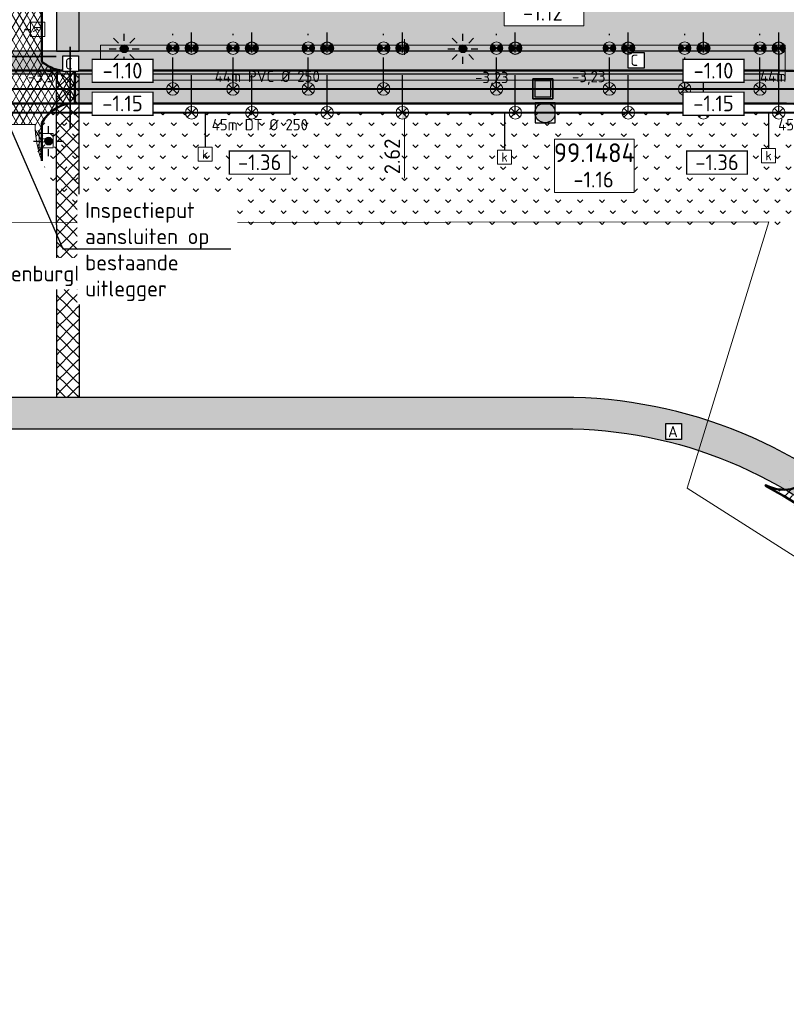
# Model space of a CAD drawing. Header units: metres. Extents: x 240159 to 241664, y 578380 to 583939.
# Tile 15 of 71: x 240334 to 240395, y 583723 to 583801. Entities that reach past the tile are written whole.
import ezdxf
from ezdxf import colors
from ezdxf.entities.mleader import LeaderData, LeaderLine
from ezdxf.enums import TextEntityAlignment as Align
from ezdxf.math import Vec2, Vec3

# ---------------------------------------------------------------- set-up
doc = ezdxf.new("R2010")
doc.units = ezdxf.units.M
doc.set_wipeout_variables(frame=1)
doc.linetypes.add('RI-HWA_HUISAANSLUITING', pattern=[4.8, 3, -1.8])
doc.linetypes.add('RI-VWA_HUISAANSLUITING', pattern=[6.1, 2.5, -1.8, 0, -1.8])
for name, color, linetype, lineweight in [('N-AL-HOOGTELABEL-S', 7, 'Continuous', 13), ('N-GV-GR-BOLLEN-A', 92, 'Continuous', 9), ('N-WE-GW-GROND_ONTGRAVEN-A', 7, 'Continuous', 18), ('N-WE-IE-MEUBILAIR_WEGMEUBILAIR_LICHTMAST_MET_PASTEGEL-S', 7, 'Continuous', 25), ('N-WE-KL-MANTELBUIS-G', 7, 'KL-MANTELBUIS-N', 35), ('N-WE-KL-TRACE_WENSTRACE-A', 7, 'Continuous', 25), ('N-WE-RI-BOB-T', 7, 'Continuous', 13), ('N-WE-RI-MATERIAAL_DIAMETER_LENGTE-T', 7, 'Continuous', 13), ('N-WE-RI-STROOMRICHTING-S', 7, 'Continuous', 13), ('N-WE-VH-KANTVERHARDING-GD', 4, 'Continuous', 50), ('N-WE-VH-VERHARDING_ASFALT_DEKLAAG-A', 252, 'Continuous', 18), ('N-WE-VH-VERKANTING-S', 7, 'Continuous', 25), ('V-WE-VH-VERHARDING_ASFALT_TRAPSGEWIJSFREZEN-G', 90, 'VH-TRAPSGEWIJSFREZEN_A', 18), ('X-XX-AL-REFERENTIE-M', 7, 'Continuous', 18), ('X-XX-AL-VERWIJZING-T25', 7, 'Continuous', 25), ('X-XX-WE-KG-WERKGRENS-G', 10, 'XX-WERKGRENS_CIRCEL', 20)]:
    doc.layers.add(name, color=color, linetype=linetype, lineweight=lineweight)
for name, color, linetype, lineweight, true_color in [('N-WE-GW-GROND_ZAND_CUNETZAND-V', 7, 'Continuous', 18, 0xcead63), ('N-WE-RI-HWA_HUISAANSLUITING_PVC_125-G', 150, 'RI-HWA_HUISAANSLUITING', 25, 0x007fff), ('N-WE-RI-HWA_HULPSTUK-ONTSTOPPINGSSTUK-S', 150, 'Continuous', 25, 0x007fff), ('N-WE-RI-HWA_HULPSTUK_INLAAT-S', 150, 'Continuous', 13, 0x007fff), ('N-WE-RI-HWA_KOLK-S', 150, 'Continuous', 25, 0x007fff), ('N-WE-RI-HWA_LEIDINGINFO-S', 150, 'Continuous', 13, 0x007fff), ('N-WE-RI-HWA_PUTNUMMER-S', 150, 'Continuous', 13, 0x007fff), ('N-WE-RI-HWA_RIOOLPUT-S', 150, 'Continuous', 13, 0x007fff), ('N-WE-RI-HWA_TRANSPORTLEIDING_BETON_500-G', 150, 'Continuous', 20, 0x007fff), ('N-WE-RI-VWA_HUISAANSLUITING_PVC_125-G', 20, 'RI-VWA_HUISAANSLUITING', 25, 0xff3f00), ('N-WE-RI-VWA_HULPSTUK_INLAAT-S', 20, 'Continuous', 13, 0xff3f00), ('N-WE-RI-VWA_HULPSTUK_ONTSTOPPINGSSTUK-S', 20, 'Continuous', 13, 0xff3f00), ('N-WE-RI-VWA_LEIDINGINFO-S', 20, 'Continuous', 13, 0xff3f00), ('N-WE-RI-VWA_PUTNUMMER-S', 20, 'Continuous', 13, 0xff3f00), ('N-WE-RI-VWA_RIOOLPUT-S', 20, 'Continuous', 13, 0xff3f00), ('N-WE-RI-VWA_TRANSPORTLEIDING_BETON_500-G', 20, 'Continuous', 20, 0xff3f00), ('N-WE-VH-VERHARDING_ASFALT_WEGCONSTRUCTIE_FIETSPAD-A', 1, 'Continuous', 18, 0xff0000), ('X-XX-AL-VERWIJZING-NUTS_A-T18', 7, 'Continuous', 25, 0xfe0101), ('X-XX-AL-VERWIJZING-NUTS_C-T18', 7, 'Continuous', 25, 0x01fe01)]:
    doc.layers.add(name, color=color, linetype=linetype, lineweight=lineweight, true_color=true_color)
doc.styles.add('NLCS-ISO', font='NLCS-ISO.ttf')
doc.styles.add('NLCS-ISO-ANNOTATIEF-T25', font='NLCS-ISO.ttf', dxfattribs={"height": 2.5})
doc.styles.add('NLCS-ISO-M1000-T25', font='NLCS-ISO.ttf', dxfattribs={"height": 2.5})
doc.linetypes.add('KL-MANTELBUIS-N', pattern='A,0,-2,[80,NLCS.SHX,S=1,R=0,X=0,Y=0],-2', length=4)
doc.linetypes.add('VH-TRAPSGEWIJSFREZEN_A', pattern='A,5,-1.5,[182,NLCS.SHX,S=10,R=0,X=0,Y=0],-1.5', length=8)
doc.linetypes.add('XX-WERKGRENS_CIRCEL', pattern='A,10,-2.5,[69,NLCS.SHX,S=1,R=0,X=0,Y=0],-2.5', length=15)
doc.dimstyles.new('NLCS-ANNOTATIEF-T25-PIJL_L2_H1', dxfattribs={"dimtxt": 2.5, "dimasz": 2.5, "dimexe": 2, "dimexo": 2, "dimgap": 0.7, "dimtad": 1, "dimzin": 0, "dimdsep": 46, "dimtxsty": 'NLCS-ISO-ANNOTATIEF-T25', "dimcen": 0, "dimdle": 2, "dimclrd": 256, "dimclre": 256, "dimclrt": 256, "dimadec": 1, "dimazin": 0, "dimtfac": 1, "dimtdec": 3, "dimtofl": 0, "dimtmove": 0, "dimatfit": 3, "dimfxl": 2, "dimfxlon": 1, "dimtfillclr": 256, "dimtolj": 1, "dimtzin": 0, "dimlwd": -1, "dimlwe": -1, "dimarcsym": 0})
pattern_1 = [(45, (0, 0), (-0.5303300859, 0.5303300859), [0.5]), (135, (0, 0), (-0.5303300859, -0.5303300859), [0.5])]
pattern_2 = [(45, (0, 0), (-0.8749916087, 0.8749916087), [0.3, -0.937425]), (135, (0, 0), (-0.8749916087, -0.8749916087), [0.3, -0.937425])]

# ---------------------------------------------------------------- blocks, each defined once
blk = doc.blocks.new('*U50')
at = {"lineweight": -3}
h = blk.add_hatch(color=256, dxfattribs=at)
h.dxf.hatch_style = 1
h.paths.add_polyline_path([(-2, 2), (-2, -2), (2, -2), (2, 2)])
h.paths.add_polyline_path([(1.6, 1.6), (1.6, -1.6), (-1.6, -1.6), (-1.6, 1.6)], flags=16)
at = {"lineweight": -3, "flags": 128}
for points in [[(-2, 2), (2, 2), (2, -2), (-2, -2)], [(2, -2), (2, 2), (-2, 2), (-2, -2)], [(1.6, -1.6), (1.6, 1.6), (-1.6, 1.6), (-1.6, -1.6)]]:
    blk.add_lwpolyline(points, close=True, dxfattribs=at)
blk = doc.blocks.new('*U72')
at = {"color": 0}
blk.add_line((-1.26, 0), (1.26, 0), dxfattribs=at)
at = {"layer": 'N-WE-RI-STROOMRICHTING-S', "color": 0}
blk.add_solid([(-1.26, 0), (1.26, -0.63), (1.26, 0.63)], dxfattribs=at)
at = {"layer": 'N-WE-RI-BOB-T', "color": 0, "style": 'NLCS-ISO'}
for tag, p in [('BOB_LINKS', (-35.86, 1.7)), ('BOB_RECHTS', (35.61, 1.56))]:
    blk.add_attdef(tag, text='', height=1.8, rotation=359.8871, dxfattribs=at).set_placement(p, align=Align.MIDDLE_CENTER)
at = {"layer": 'N-WE-RI-MATERIAAL_DIAMETER_LENGTE-T', "color": 0, "style": 'NLCS-ISO'}
blk.add_attdef('RIOOLINFO_001', (-11.79, 1.04), '', height=1.8, rotation=359.8871, dxfattribs=at)
blk = doc.blocks.new('*U73')
at = {"color": 0}
blk.add_line((-1.26, 0), (1.26, 0), dxfattribs=at)
at = {"layer": 'N-WE-RI-STROOMRICHTING-S', "color": 0}
blk.add_solid([(-1.26, 0), (1.26, -0.63), (1.26, 0.63)], dxfattribs=at)
at = {"layer": 'N-WE-RI-BOB-T', "color": 0, "style": 'NLCS-ISO'}
for tag, p in [('BOB_LINKS', (-35.86, 1.7)), ('BOB_RECHTS', (35.61, 1.56))]:
    blk.add_attdef(tag, text='', height=1.8, rotation=359.8871, dxfattribs=at).set_placement(p, align=Align.MIDDLE_CENTER)
at = {"layer": 'N-WE-RI-MATERIAAL_DIAMETER_LENGTE-T', "color": 0, "style": 'NLCS-ISO'}
blk.add_attdef('RIOOLINFO_001', (-11.79, 1.04), '', height=1.8, rotation=359.8871, dxfattribs=at)
blk = doc.blocks.new('N-SIE-WEG_LICHTMAST_SPOT-SO')
h = blk.add_hatch(color=256)
edge = h.paths.add_edge_path()
edge.add_arc((0, 0), 0.77, 0, 360)
for p, q in [((-2.12, 2.12), (-1.15, 1.15)), ((0, 1.62), (0, 3)), ((1.15, 1.15), (2.12, 2.12)), ((-3, 0), (-1.62, 0)), ((-2.12, -2.12), (-1.15, -1.15)), ((0, -3), (0, -1.62)), ((1.15, -1.15), (2.12, -2.12)), ((1.62, 0), (3, 0))]:
    blk.add_line(p, q)
blk.add_circle((0, 0), 0.77)
at = {"style": 'NLCS-ISO'}
blk.add_attdef('TYPE', text='', height=1.8, dxfattribs=at).set_placement((0, 3), align=Align.BOTTOM_CENTER)
blk = doc.blocks.new('N_lichtmast')
blk.add_blockref('N-SIE-WEG_LICHTMAST_SPOT-SO', (0, 0))
blk = doc.blocks.new('SRI-KOLK-SO')
at = {"color": 0, "linetype": 'ByBlock', "lineweight": 18}
blk.add_lwpolyline([(-1.125, -1.125), (1.125, -1.125), (1.125, 1.125), (-1.125, 1.125)], close=True, dxfattribs=at)
at = {"color": 0, "linetype": 'ByBlock', "lineweight": 18, "style": 'NLCS-ISO'}
blk.add_text('k', height=1.5, dxfattribs=at).set_placement((0, 0), align=Align.MIDDLE_CENTER)
blk = doc.blocks.new('N-SRI-PUT_HWA-SO')
h = blk.add_hatch(color=256)
h.dxf.hatch_style = 1
h.paths.add_polyline_path([(-2, 0, 1), (2, 0, 1)])
at = {"lineweight": -3, "flags": 128}
blk.add_lwpolyline([(-2, -2), (2, -2), (2, 2), (-2, 2)], close=True, dxfattribs=at)
at = {"lineweight": -3}
blk.add_circle((0, 0), 2, dxfattribs=at)
blk = doc.blocks.new('*U175')
at = {"layer": 'N-WE-RI-BOB-T', "color": 0, "style": 'NLCS-ISO'}
for tag, p in [('BOB_LINKS', (-42.61, -1.63)), ('BOB_RECHTS', (81.8, -1.63))]:
    blk.add_attdef(tag, text='', height=1.8, rotation=360, dxfattribs=at).set_placement(p, align=Align.MIDDLE_CENTER)
at = {"layer": 'N-WE-RI-MATERIAAL_DIAMETER_LENGTE-T', "color": 0, "style": 'NLCS-ISO'}
blk.add_attdef('RIOOLINFO_001', (-11.79, -2.81), '', height=1.8, rotation=360, dxfattribs=at)
blk = doc.blocks.new('*U174')
at = {"layer": 'N-WE-RI-BOB-T', "color": 0, "style": 'NLCS-ISO'}
for tag, p in [('BOB_LINKS', (-42.62, -1.63)), ('BOB_RECHTS', (81.81, -1.62))]:
    blk.add_attdef(tag, text='', height=1.8, rotation=0.0022, dxfattribs=at).set_placement(p, align=Align.MIDDLE_CENTER)
at = {"layer": 'N-WE-RI-MATERIAAL_DIAMETER_LENGTE-T', "color": 0, "style": 'NLCS-ISO'}
blk.add_attdef('RIOOLINFO_001', (-11.79, -2.81), '', height=1.8, rotation=0.0022, dxfattribs=at)
blk = doc.blocks.new('*U204')
blk.add_solid([(-1.46, 0.6), (-1.46, 0), (1.16, 0)])
blk = doc.blocks.new('SAL-HOOGTELABEL_AANLEG-SO')
blk.add_wipeout([(-4.84, 1.8), (4.85, 1.8), (4.85, -1.89), (-4.84, -1.89)])
at = {"const_width": 0.2}
blk.add_lwpolyline([(-4.84, 1.8), (4.85, 1.8), (4.85, -1.89), (-4.84, -1.89)], close=True, dxfattribs=at)
at = {"style": 'NLCS-ISO'}
blk.add_attdef('HOOGTE', text='', height=2, dxfattribs=at).set_placement((0, 0), align=Align.MIDDLE_CENTER)
blk = doc.blocks.new('SRI-PUTNUMMER-SO')
blk.add_wipeout([(-18.26, 4.25), (-5.56, 4.25), (-5.56, -4.29), (-18.26, -4.29)])
blk.add_lwpolyline([(-18.26, 4.25), (-5.56, 4.25), (-5.56, -4.29), (-18.26, -4.29)], close=True)
at = {"ltscale": 0.1, "style": 'NLCS-ISO'}
blk.add_attdef('PUTNR', text='', height=3.5, dxfattribs=at).set_placement((-11.88, 2.06), align=Align.MIDDLE_CENTER)
blk.add_attdef('PUTHGT_001', (-15.76, -3.47), '', height=2.5, dxfattribs=at)
blk = doc.blocks.new('*D247')
at = {"layer": 'Defpoints', "color": 0, "transparency": 16777216}
for p in [(240366.031, 583797.042), (240364.567, 583794.422), (240366.031, 583794.422)]:
    blk.add_point(p, dxfattribs=at)
at = {"layer": 'X-XX-AL-REFERENTIE-M', "transparency": 16777216}
for p, q in [((240364.567, 583798.292), (240364.567, 583799.542)), ((240365.031, 583797.042), (240363.567, 583797.042)), ((240365.031, 583794.422), (240363.567, 583794.422)), ((240364.567, 583793.172), (240364.567, 583788.472))]:
    blk.add_line(p, q, dxfattribs=at)
for points in [[(240364.358, 583798.292), (240364.775, 583798.292), (240364.567, 583797.042)], [(240364.358, 583793.172), (240364.775, 583793.172), (240364.567, 583794.422)]]:
    blk.add_solid(points, dxfattribs=at)
at = {"layer": 'X-XX-AL-REFERENTIE-M', "transparency": 16777216, "insert": (240363.592, 583790.197), "char_height": 1.25, "attachment_point": 5, "rotation": 90, "style": 'NLCS-ISO-ANNOTATIEF-T25', "bg_fill": 3, "box_fill_scale": 1.1, "bg_fill_color": 256, "bg_fill_true_color": 13158600, "bg_fill_transparency": 0}
blk.add_mtext('\\A1;2.62', dxfattribs=at)
blk = doc.blocks.new('SRI-HULP_INLAAT')
at = {"flags": 128}
for points in [[(-0.71, 0.71), (0.71, -0.71)], [(0.71, 0.71), (-0.71, -0.71)]]:
    blk.add_lwpolyline(points, dxfattribs=at)
blk.add_circle((0, 0), 1)
blk = doc.blocks.new('SRI-HULP_ONTSTOP')
h = blk.add_hatch(color=256)
h.dxf.hatch_style = 1
h.paths.add_polyline_path([(-0.71, 0.71, 0.198912), (-1, 0, 0.198912), (-0.71, -0.71), (0, 0)])
h = blk.add_hatch(color=256)
h.dxf.hatch_style = 1
h.paths.add_polyline_path([(1, 0, 0.198912), (0.71, 0.71), (0, 0), (0.71, -0.71, 0.198912)])
for p, q in [((-0.71, 0.71), (0.71, -0.71)), ((-0.71, -0.71), (0.71, 0.71))]:
    blk.add_line(p, q)
blk.add_circle((0, 0), 1)

msp = doc.modelspace()

# ---------------------------------------------------------------- hatches: boundary and pattern name
at = {"layer": 'N-GV-GR-BOLLEN-A'}
h = msp.add_hatch(dxfattribs=at)
h.set_pattern_fill('AGR-BOLLEN', color=256, scale=0.5, pattern_type=2)
h.set_pattern_definition(pattern_2)
h.paths.add_polyline_path([(240405.025, 583863.736), (240338.634, 583863.734), (240338.634, 583835.098), (240341.134, 583834.182), (240397.121, 583834.182), (240398.26, 583828.182), (240341.134, 583828.182), (240338.634, 583827.266), (240338.634, 583798.582), (240394.427, 583798.582), (240394.427, 583797.042, -0.141812), (240411.819, 583792.008, 0.310971), (240415.151, 583792.14, 0.190283), (240416.284, 583793.978, 0.091243), (240416.221, 583804.815)])
h = msp.add_hatch(dxfattribs=at)
h.set_pattern_fill('AGR-BOLLEN', color=256, scale=0.5, pattern_type=2)
h.set_pattern_definition(pattern_2)
h.paths.add_polyline_path([(240394.427, 583794.422), (240338.293, 583794.422), (240337.949, 583794.422, 0.247256), (240335.674, 583792.862), (240335.674, 583789.843, 0.278193), (240342.342, 583784.732), (240395.33, 583784.732, -0.043961), (240399.7, 583784.347, -0.00769), (240400.455, 583784.201, 0.285469), (240408.191, 583787.592), (240409.916, 583790.104, 0.136775)])
at = {"layer": 'N-WE-GW-GROND_ZAND_CUNETZAND-V', "transparency": 33554534}
h = msp.add_hatch(color=256, dxfattribs=at)
h.dxf.hatch_style = 1
h.paths.add_polyline_path([(240340.344, 583796.282), (240394.927, 583796.282), (240394.927, 583799.082), (240340.344, 583799.082)])
at = {"layer": 'N-WE-KL-TRACE_WENSTRACE-A', "transparency": 33554559}
h = msp.add_hatch(dxfattribs=at)
h.set_pattern_fill('AKL-TRACE', color=256, scale=0.5, pattern_type=2)
h.set_pattern_definition(pattern_1)
h.paths.add_polyline_path([(240338.634, 583863.739), (240336.834, 583863.739), (240336.834, 583798.582), (240338.634, 583798.582)])
h = msp.add_hatch(dxfattribs=at)
h.set_pattern_fill('AKL-TRACE', color=256, scale=0.5, pattern_type=2)
h.set_pattern_definition(pattern_1)
edge = h.paths.add_edge_path()
edge.add_line((240268.302, 583796.782), (240394.427, 583796.782))
edge.add_line((240394.427, 583796.782), (240394.427, 583798.582))
edge.add_line((240394.427, 583798.582), (240268.302, 583798.582))
edge.add_arc((240268.302, 583694.482), 104.1, 90, 98.1412)
edge.add_line((240253.56, 583797.533), (240249.876, 583797.345))
edge.add_arc((240268.302, 583694.482), 104.5, 100.15561, 120.52308)
edge.add_line((240215.228, 583784.501), (240177.979, 583762.54))
edge.add_line((240177.979, 583762.54), (240184.074, 583752.203))
edge.add_line((240184.074, 583752.203), (240189.788, 583742.512))
edge.add_line((240189.788, 583742.512), (240191.511, 583743.527))
edge.add_line((240191.511, 583743.527), (240185.797, 583753.219))
edge.add_line((240185.797, 583753.219), (240180.629, 583762.012))
edge.add_line((240180.629, 583762.012), (240216.142, 583782.95))
edge.add_arc((240268.302, 583694.482), 102.7, 100.21868, 120.52308, ccw=False)
edge.add_line((240250.082, 583795.553), (240253.734, 583795.74))
edge.add_arc((240268.302, 583694.482), 102.3, 90, 98.18693, ccw=False)
h = msp.add_hatch(dxfattribs=at)
h.set_pattern_fill('AKL-TRACE', color=256, scale=0.5, pattern_type=2)
h.set_pattern_definition(pattern_1)
h.paths.add_polyline_path([(240336.834, 583770.982), (240338.634, 583770.982), (240338.634, 583784.732), (240338.634, 583796.782), (240336.834, 583796.782), (240336.834, 583784.732)])
h = msp.add_hatch(dxfattribs=at)
h.set_pattern_fill('AKL-TRACE', color=256, scale=0.5, pattern_type=2)
h.set_pattern_definition(pattern_1)
edge = h.paths.add_edge_path()
edge.add_line((240449.706, 583640.595), (240424.153, 583635.74))
edge.add_line((240424.153, 583635.74), (240414.942, 583684.215))
edge.add_arc((240432.134, 583687.482), 17.5, 180, 190.75921, ccw=False)
edge.add_line((240414.634, 583687.482), (240414.634, 583733.482))
edge.add_arc((240377.134, 583733.482), 37.5, 0, 90)
edge.add_line((240377.134, 583770.982), (240324.134, 583770.982))
edge.add_line((240324.134, 583770.982), (240256.494, 583770.982))
edge.add_arc((240256.494, 583703.482), 67.5, 90, 120.52308)
edge.add_line((240222.211, 583761.628), (240189.788, 583742.512))
edge.add_line((240189.788, 583742.512), (240172.469, 583737.09))
edge.add_line((240172.469, 583737.09), (240172.957, 583734.623))
edge.add_line((240172.957, 583734.623), (240191.058, 583740.358))
edge.add_line((240191.058, 583740.358), (240223.481, 583759.475))
edge.add_arc((240256.494, 583703.482), 65, 90, 120.52308, ccw=False)
edge.add_line((240256.494, 583768.482), (240324.134, 583768.482))
edge.add_line((240324.134, 583768.482), (240377.134, 583768.482))
edge.add_arc((240377.134, 583733.482), 35, 0, 90, ccw=False)
edge.add_line((240412.134, 583733.482), (240412.134, 583687.482))
edge.add_arc((240432.134, 583687.482), 20, 180, 190.75921)
edge.add_line((240412.486, 583683.748), (240422.164, 583632.817))
edge.add_line((240422.164, 583632.817), (240450.173, 583638.139))
edge.add_line((240450.173, 583638.139), (240449.706, 583640.595))
at = {"layer": 'N-WE-VH-VERHARDING_ASFALT_DEKLAAG-A'}
h = msp.add_hatch(dxfattribs=at)
h.set_pattern_fill('AVH-ASFALT', color=256, scale=0.5, pattern_type=2)
h.set_pattern_definition([(60, (0, 0), (-0.4330127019, 0.25), []), (120, (0, 0), (-0.4330127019, -0.25), [])])
edge = h.paths.add_edge_path()
edge.add_line((240486.352, 583892.772), (240405.709, 583892.772))
edge.add_arc((240405.709, 583895.812), 3.04, 190.75921, 270, ccw=False)
edge.add_line((240402.722, 583895.245), (240402.117, 583898.427))
edge.add_line((240402.117, 583898.427), (240398.561, 583897.751))
edge.add_line((240398.561, 583897.751), (240398.835, 583896.307))
edge.add_arc((240395.922, 583895.74), 2.968, -89.42628, 11.01135, ccw=False)
edge.add_line((240395.952, 583892.772), (240244.994, 583892.772))
edge.add_line((240244.994, 583892.772), (240244.994, 583887.692))
edge.add_line((240244.994, 583887.692), (240317.554, 583887.692))
edge.add_arc((240317.554, 583875.652), 12.04, 0, 90, ccw=False)
edge.add_line((240329.594, 583875.652), (240329.594, 583865.482))
edge.add_line((240329.594, 583865.482), (240329.594, 583799.982))
edge.add_arc((240326.634, 583799.982), 2.96, -83.33574, 0, ccw=False)
edge.add_line((240326.977, 583797.042), (240325.975, 583797.042))
edge.add_line((240325.975, 583797.042), (240325.975, 583794.422))
edge.add_arc((240325.977, 583791.435), 2.987, -13.42161, 90.04124, ccw=False)
edge.add_line((240328.882, 583790.742), (240329.134, 583792.732))
edge.add_line((240329.134, 583792.732), (240335.134, 583792.732))
edge.add_arc((240343.134, 583792.732), 8, 180, 201.17207)
edge.add_line((240335.674, 583789.843), (240335.674, 583792.862))
edge.add_arc((240338.245, 583791.525), 2.898, 89.05152, 152.52183, ccw=False)
edge.add_line((240338.293, 583794.422), (240338.293, 583797.042))
edge.add_line((240338.293, 583797.042), (240337.29, 583797.042))
edge.add_arc((240337.634, 583799.982), 2.96, 228.53502, 263.33574, ccw=False)
edge.add_line((240335.674, 583797.764), (240335.674, 583878.652))
edge.add_arc((240343.714, 583878.652), 8.04, 90, 180, ccw=False)
edge.add_line((240343.714, 583886.692), (240400.234, 583886.692))
edge.add_arc((240398.042, 583884.732), 2.94, 10.75921, 41.81031, ccw=False)
edge.add_line((240400.931, 583885.281), (240401.157, 583884.089))
edge.add_line((240401.157, 583884.089), (240404.712, 583884.765))
edge.add_arc((240407.712, 583884.732), 3, 139.20661, 179.37056, ccw=False)
edge.add_line((240405.441, 583886.692), (240455.935, 583886.692))
edge.add_arc((240455.935, 583874.652), 12.04, 14.71687, 90, ccw=False)
edge.add_line((240467.58, 583877.711), (240471.853, 583861.44))
edge.add_line((240471.853, 583861.44), (240477.734, 583862.984))
edge.add_line((240477.734, 583862.984), (240472.904, 583881.372))
edge.add_arc((240477.779, 583882.652), 5.04, 90, 194.71687, ccw=False)
edge.add_line((240477.779, 583887.692), (240486.352, 583887.692))
edge.add_line((240486.352, 583887.692), (240486.352, 583892.772))
at = {"layer": 'N-WE-VH-VERHARDING_ASFALT_WEGCONSTRUCTIE_FIETSPAD-A'}
h = msp.add_hatch(dxfattribs=at)
h.set_pattern_fill('AVH-ASFALT_LAAG2-D', color=256, scale=10, pattern_type=2)
h.set_pattern_definition([(45, (239382.4913, 582842.6403), (-0.7071068, 0.7071068), []), (45, (239383.0913, 582842.6403), (-0.7071068, 0.7071068), [0.5, -0.25])])
h.paths.add_polyline_path([(240418.909, 583789.442, 0.031807), (240419.891, 583793.593, -0.307206), (240422.177, 583795.975), (240424.492, 583796.468), (240423.842, 583799.52, -0.127571), (240422.366, 583799.555, -0.311256), (240420.241, 583802.128, 0.025304), (240419.777, 583805.491), (240404.713, 583884.765), (240401.157, 583884.089), (240416.221, 583804.815, -0.091243), (240416.284, 583793.978, -0.190283), (240415.151, 583792.14, -0.310971), (240411.819, 583792.008, 0.141812), (240394.427, 583797.042), (240338.293, 583797.042), (240338.293, 583794.422), (240394.427, 583794.422, -0.160305), (240412.206, 583788.572, -0.375881), (240413.036, 583784.788, -0.035199), (240410.752, 583781.252, -0.007481), (240410.203, 583780.544, -0.354489), (240409.509, 583780.322, -0.044197), (240412.907, 583777.51, -0.343574), (240412.985, 583778.226, 0.006658), (240413.534, 583778.93, 0.026129), (240415.506, 583781.828, -0.537721), (240418.74, 583781.955, -0.109272), (240423.841, 583770.071), (240426.415, 583770.56, 0.123156), (240419.787, 583784.903, -0.24837)])
h = msp.add_hatch(dxfattribs=at)
h.set_pattern_fill('AVH-ASFALT_LAAG2-D', color=256, scale=10, pattern_type=2)
h.set_pattern_definition([(45, (0, 0), (-0.7071067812, 0.7071067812), []), (45, (0.6, 0), (-0.7071067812, 0.7071067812), [0.5, -0.25])])
edge = h.paths.add_edge_path()
edge.add_arc((240400.538, 583758.829), 0.06, 317.23162, 407.28057)
edge.add_arc((240402.574, 583761.033), 2.94, 140.37961, 227.28173, ccw=False)
edge.add_line((240400.309, 583762.908), (240402.92, 583766.062))
edge.add_arc((240403.259, 583765.781), 0.44, 47.48139, 140.37961, ccw=False)
edge.add_line((240403.556, 583766.105), (240403.597, 583766.15))
edge.add_arc((240373.184, 583732.982), 45, 47.48139, 53.27782)
edge.add_line((240400.091, 583769.052), (240400.055, 583769.004))
edge.add_arc((240399.792, 583768.651), 0.44, -39.62039, 53.27782, ccw=False)
edge.add_line((240400.131, 583768.37), (240397.076, 583764.679))
edge.add_arc((240394.811, 583766.554), 2.94, 241.8754, 320.37961, ccw=False)
edge.add_arc((240393.397, 583763.909), 0.06, 61.8754, 151.92522)
edge.add_arc((240377.134, 583733.482), 34.5, 47.18236, 61.97505, ccw=False)

# ---------------------------------------------------------------- linework, layer by layer
at = {"layer": 'N-WE-GW-GROND_ONTGRAVEN-A', "transparency": 33554559}
msp.add_lwpolyline([(240340.344, 583796.282), (240394.927, 583796.282), (240394.927, 583799.082), (240340.344, 583799.082)], close=True, dxfattribs=at)
at = {"layer": 'N-WE-KL-MANTELBUIS-G', "linetype": 'KL-MANTELBUIS-N', "ltscale": 2}
msp.add_line((240327.547, 583798.165), (240336.807, 583798.165), dxfattribs=at)
at = {"layer": 'N-WE-KL-TRACE_WENSTRACE-A', "transparency": 33554559}
msp.add_lwpolyline([(240338.634, 583863.739), (240336.834, 583863.739), (240336.834, 583798.582), (240338.634, 583798.582)], close=True, dxfattribs=at)
for points in [[(240268.302, 583796.782), (240394.427, 583796.782), (240394.427, 583798.582), (240268.302, 583798.582, 0.035538), (240253.56, 583797.533), (240249.876, 583797.345, 0.089105), (240215.228, 583784.501), (240177.979, 583762.54), (240184.074, 583752.203), (240189.788, 583742.512), (240191.511, 583743.527), (240185.797, 583753.219), (240180.629, 583762.012), (240216.142, 583782.95, -0.088827), (240250.082, 583795.553), (240253.734, 583795.74, -0.035737)], [(240449.706, 583640.595), (240424.153, 583635.74), (240414.942, 583684.215, -0.04698), (240414.634, 583687.482), (240414.634, 583733.482, 0.414214), (240377.134, 583770.982), (240324.134, 583770.982), (240256.494, 583770.982, 0.133975), (240222.211, 583761.628), (240189.788, 583742.512), (240172.469, 583737.09), (240172.957, 583734.623), (240191.058, 583740.358), (240223.481, 583759.475, -0.133975), (240256.494, 583768.482), (240324.134, 583768.482), (240377.134, 583768.482, -0.414214), (240412.134, 583733.482), (240412.134, 583687.482, 0.04698), (240412.486, 583683.748), (240422.164, 583632.817), (240450.173, 583638.139)]]:
    msp.add_lwpolyline(points, format="xyb", close=True, dxfattribs=at)
at = {"layer": 'N-WE-KL-TRACE_WENSTRACE-A', "transparency": 33554559, "flags": 128}
msp.add_lwpolyline([(240394.427, 583798.582), (240394.427, 583796.782)], dxfattribs=at)
at = {"layer": 'N-WE-KL-TRACE_WENSTRACE-A', "transparency": 33554559}
for points in [[(240336.834, 583784.732), (240336.834, 583796.782)], [(240338.634, 583784.732), (240338.634, 583796.782)], [(240336.834, 583784.732), (240336.834, 583770.982)], [(240338.634, 583784.732), (240338.634, 583770.982)]]:
    msp.add_lwpolyline(points, dxfattribs=at)
at = {"layer": 'N-WE-RI-HWA_HUISAANSLUITING_PVC_125-G'}
for p, q in [((240352.411, 583793.682), (240352.411, 583800.082)), ((240358.411, 583793.682), (240358.411, 583800.082)), ((240373.411, 583793.682), (240373.411, 583800.082)), ((240388.411, 583793.682), (240388.411, 583800.082)), ((240394.411, 583793.682), (240394.411, 583800.082)), ((240348.689, 583793.682), (240348.689, 583790.939)), ((240372.556, 583793.682), (240372.556, 583790.704)), ((240393.596, 583793.682), (240393.596, 583790.821))]:
    msp.add_line(p, q, dxfattribs=at)
at = {"layer": 'N-WE-RI-HWA_HUISAANSLUITING_PVC_125-G', "flags": 128}
msp.add_lwpolyline([(240329.496, 583800.332), (240334.771, 583800.332)], dxfattribs=at)
at = {"layer": 'N-WE-RI-HWA_TRANSPORTLEIDING_BETON_500-G', "const_width": 0.15, "flags": 128}
msp.add_lwpolyline([(240248.034, 583790.989), (240266.539, 583793.682), (240330.634, 583793.682), (240417.018, 583793.684), (240432.025, 583733.768)], dxfattribs=at)
at = {"layer": 'N-WE-RI-VWA_HUISAANSLUITING_PVC_125-G'}
for p, q in [((240346.111, 583795.582), (240346.111, 583800.082)), ((240350.911, 583795.582), (240350.911, 583800.082)), ((240356.911, 583795.582), (240356.911, 583800.082)), ((240371.911, 583795.582), (240371.911, 583800.082)), ((240380.911, 583795.582), (240380.911, 583800.082)), ((240386.911, 583795.582), (240386.911, 583800.082)), ((240392.911, 583795.582), (240392.911, 583800.082))]:
    msp.add_line(p, q, dxfattribs=at)
at = {"layer": 'N-WE-RI-VWA_TRANSPORTLEIDING_BETON_500-G', "const_width": 0.15, "flags": 128}
msp.add_lwpolyline([(240246.534, 583793.582), (240275.289, 583795.582), (240332.134, 583795.582), (240419.054, 583795.582)], dxfattribs=at)
at = {"layer": 'N-WE-VH-KANTVERHARDING-GD'}
msp.add_lwpolyline([(240337.949, 583794.422), (240338.293, 583794.422), (240338.293, 583797.042), (240337.29, 583797.042, -0.153025), (240335.674, 583797.764), (240335.674, 583878.652, -0.414214), (240343.714, 583886.692), (240400.234, 583886.692, -0.136321), (240400.931, 583885.281), (240401.157, 583884.089), (240404.712, 583884.765, -0.177065), (240405.441, 583886.692), (240455.935, 583886.692, -0.340833), (240467.58, 583877.711), (240479.068, 583833.972, 0.427722), (240498.099, 583823.437), (240573.126, 583846.872, -0.075834)], format="xyb", dxfattribs=at)
at = {"layer": 'N-WE-VH-KANTVERHARDING-GD', "flags": 128}
for points in [[(240401.157, 583884.089), (240416.221, 583804.815, -0.091243), (240416.284, 583793.978, -0.190283), (240415.151, 583792.14, -0.310971), (240411.819, 583792.008, 0.141812), (240394.427, 583797.042), (240337.634, 583797.042), (240326.634, 583797.042), (240268.302, 583797.042, 0.037523), (240252.973, 583795.89, 0.000166), (240252.906, 583795.88, 0.000166)], [(240420.241, 583802.128, 0.311256), (240422.366, 583799.555, 0.127571), (240423.842, 583799.52), (240424.492, 583796.468), (240422.177, 583795.975, 0.307206), (240419.891, 583793.593, -0.031807), (240418.909, 583789.442, 0.24837), (240419.787, 583784.903, -0.123156), (240426.415, 583770.56), (240423.841, 583770.071, 0.109272), (240418.74, 583781.955, 0.537721), (240415.506, 583781.828, -0.026129), (240413.534, 583778.93, -0.007464), (240412.917, 583778.141, 0.292614), (240412.907, 583777.51, 0.044197), (240409.509, 583780.322, 0.302225), (240410.135, 583780.458, 0.008391), (240410.752, 583781.252, 0.035199), (240413.036, 583784.788, 0.375881), (240412.206, 583788.572, 0.160305), (240394.427, 583794.422), (240338.293, 583794.422), (240325.975, 583794.422), (240268.302, 583794.422, 0.042323)]]:
    msp.add_lwpolyline(points, format="xyb", dxfattribs=at)
at = {"layer": 'N-WE-VH-KANTVERHARDING-GD', "ltscale": 0.1}
msp.add_lwpolyline([(240335.674, 583792.862), (240335.674, 583789.843)], dxfattribs=at)
at = {"layer": 'N-WE-VH-KANTVERHARDING-GD', "flags": 128}
msp.add_lwpolyline([(240400.582, 583758.789, 0.414464), (240400.579, 583758.873, -0.398465), (240400.309, 583762.908), (240402.92, 583766.062, -0.429108), (240403.556, 583766.105), (240403.597, 583766.15, 0.025297), (240400.091, 583769.052), (240400.055, 583769.004, -0.429108), (240400.131, 583768.37), (240397.076, 583764.679, -0.356596), (240393.425, 583763.961, 0.414468), (240393.344, 583763.937, -0.064635)], format="xyb", close=True, dxfattribs=at)
at = {"layer": 'N-WE-VH-KANTVERHARDING-GD', "ltscale": 0.1}
msp.add_arc((240338.293, 583791.482), 2.96, 96.66416, 152.21707, dxfattribs=at)
at = {"layer": 'V-WE-VH-VERHARDING_ASFALT_TRAPSGEWIJSFREZEN-G', "flags": 128}
msp.add_lwpolyline([(240329.134, 583792.732), (240335.134, 583792.732, 0.092426), (240335.671, 583789.849)], format="xyb", dxfattribs=at)
at = {"layer": 'X-XX-WE-KG-WERKGRENS-G', "flags": 128}
msp.add_lwpolyline([(240187.762, 583784.732), (240159.404, 583757.698), (240169.028, 583742.355), (240265.702, 583784.857), (240393.607, 583784.982), (240387.115, 583763.745), (240401.241, 583754.746), (240418.947, 583769.347), (240428.104, 583727.117), (240466.42, 583693.547), (240507.393, 583537.131), (240800.136, 583558.506), (240818.587, 583786.439), (240856.238, 583841.557), (240925.322, 583832.926), (240937.919, 583879.713), (241166.237, 583879.713), (241166.237, 583939.034), (240701.99, 583939.034), (240693.683, 583887.816), (240643.783, 583887.816), (240514.589, 583853.279), (240512.63, 583866.906), (240506.367, 583870.112), (240500.104, 583934.686), (240187.567, 583934.686)], close=True, dxfattribs=at)

# ---------------------------------------------------------------- block references
at = {"layer": 'N-WE-IE-MEUBILAIR_WEGMEUBILAIR_LICHTMAST_MET_PASTEGEL-S', "xscale": 0.4, "yscale": 0.4, "zscale": 0.4}
for p in [(240342.234, 583798.782), (240369.234, 583798.782), (240336.208, 583791.417)]:
    msp.add_blockref('N_lichtmast', p, dxfattribs=at)
at = {"layer": 'N-WE-RI-HWA_HULPSTUK-ONTSTOPPINGSSTUK-S', "xscale": 0.5, "yscale": 0.5, "zscale": 0.5}
for p in [(240347.611, 583798.832), (240352.411, 583798.832), (240358.411, 583798.832), (240373.411, 583798.832), (240388.411, 583798.832), (240394.411, 583798.832)]:
    msp.add_blockref('SRI-HULP_ONTSTOP', p, dxfattribs=at)
at = {"layer": 'N-WE-RI-HWA_HULPSTUK_INLAAT-S', "xscale": 0.5, "yscale": 0.5, "zscale": 0.5}
for p in [(240352.411, 583793.682), (240358.411, 583793.682), (240373.411, 583793.682), (240382.411, 583793.682), (240388.411, 583793.682), (240394.411, 583793.682)]:
    msp.add_blockref('SRI-HULP_INLAAT', p, dxfattribs=at)
at = {"layer": 'N-WE-RI-HWA_KOLK-S', "xscale": 0.5, "yscale": 0.5, "zscale": 0.5, "rotation": 270}
for p in [(240335.334, 583800.332), (240336.015, 583791.455)]:
    msp.add_blockref('SRI-KOLK-SO', p, dxfattribs=at)
at = {"layer": 'N-WE-RI-HWA_KOLK-S', "xscale": 0.5, "yscale": 0.5, "zscale": 0.5}
for p in [(240348.689, 583790.377), (240372.556, 583790.141), (240393.596, 583790.259)]:
    msp.add_blockref('SRI-KOLK-SO', p, dxfattribs=at)
at = {"layer": 'N-WE-RI-HWA_LEIDINGINFO-S'}
ref = msp.add_blockref('*U175', (240353.169, 583793.682), dxfattribs=dict(at, xscale=0.5, yscale=0.5, zscale=0.5))
ref.add_attrib('RIOOLINFO_001', '45m DT %%C 250', (240349.209, 583792.277), dxfattribs={"layer": 'N-WE-RI-MATERIAAL_DIAMETER_LENGTE-T', "color": 0, "height": 0.9, "rotation": 360, "style": 'NLCS-ISO'})
ref = msp.add_blockref('*U174', (240398.322, 583793.683), dxfattribs=dict(at, xscale=0.5, yscale=0.5, zscale=0.5))
ref.add_attrib('RIOOLINFO_001', '45m DT %%C 250', (240394.363, 583792.277), dxfattribs={"layer": 'N-WE-RI-MATERIAAL_DIAMETER_LENGTE-T', "color": 0, "height": 0.9, "rotation": 0.00215, "style": 'NLCS-ISO'})
at = {"layer": 'N-WE-RI-HWA_RIOOLPUT-S', "xscale": 0.4, "yscale": 0.4, "zscale": 0.4}
msp.add_blockref('N-SRI-PUT_HWA-SO', (240375.784, 583793.682), dxfattribs=at)
at = {"layer": 'N-WE-RI-VWA_HULPSTUK_INLAAT-S', "xscale": 0.5, "yscale": 0.5, "zscale": 0.5}
for p in [(240356.911, 583795.582), (240371.911, 583795.582), (240380.911, 583795.582), (240386.911, 583795.582), (240392.911, 583795.582)]:
    msp.add_blockref('SRI-HULP_INLAAT', p, dxfattribs=at)
at = {"layer": 'N-WE-RI-VWA_HULPSTUK_ONTSTOPPINGSSTUK-S', "xscale": 0.5, "yscale": 0.5, "zscale": 0.5}
for p in [(240346.111, 583798.832), (240350.911, 583798.832), (240356.911, 583798.832), (240371.911, 583798.832), (240380.911, 583798.832), (240386.911, 583798.832), (240392.911, 583798.832)]:
    msp.add_blockref('SRI-HULP_ONTSTOP', p, dxfattribs=at)
at = {"layer": 'N-WE-RI-VWA_RIOOLPUT-S', "xscale": 0.4, "yscale": 0.4, "zscale": 0.4}
msp.add_blockref('*U50', (240375.594, 583795.582), dxfattribs=at)
at = {"layer": 'N-WE-VH-VERKANTING-S', "rotation": 270}
for p in [(240345.745, 583795.582), (240383.159, 583795.582)]:
    msp.add_blockref('*U204', p, dxfattribs=at)

# ---------------------------------------------------------------- next in the draw order: block references
at = {"layer": 'N-AL-HOOGTELABEL-S'}
ref = msp.add_blockref('SAL-HOOGTELABEL_AANLEG-SO', (240342.099, 583797.042), dxfattribs=dict(at, xscale=0.5, yscale=0.5, zscale=0.5))
ref.add_attrib('HOOGTE', '-1.10', dxfattribs={"layer": '0', "height": 1.25, "rotation": 0, "style": 'NLCS-ISO-M1000-T25'}).set_placement((240342.099, 583797.042), align=Align.MIDDLE_CENTER)
ref = msp.add_blockref('SAL-HOOGTELABEL_AANLEG-SO', (240389.206, 583797.042), dxfattribs=dict(at, xscale=0.5, yscale=0.5, zscale=0.5))
ref.add_attrib('HOOGTE', '-1.10', dxfattribs={"layer": '0', "height": 1.25, "rotation": 0, "style": 'NLCS-ISO-M1000-T25'}).set_placement((240389.206, 583797.042), align=Align.MIDDLE_CENTER)
ref = msp.add_blockref('SAL-HOOGTELABEL_AANLEG-SO', (240389.206, 583794.422), dxfattribs=dict(at, xscale=0.5, yscale=0.5, zscale=0.5))
ref.add_attrib('HOOGTE', '-1.15', dxfattribs={"layer": '0', "height": 1.25, "rotation": 0, "style": 'NLCS-ISO-M1000-T25'}).set_placement((240389.206, 583794.422), align=Align.MIDDLE_CENTER)
ref = msp.add_blockref('SAL-HOOGTELABEL_AANLEG-SO', (240389.488, 583789.727), dxfattribs=dict(at, xscale=0.5, yscale=0.5, zscale=0.5))
ref.add_attrib('HOOGTE', '-1.36', dxfattribs={"layer": '0', "height": 1.25, "rotation": 0, "style": 'NLCS-ISO-M1000-T25'}).set_placement((240389.488, 583789.727), align=Align.MIDDLE_CENTER)
at = {"layer": 'N-WE-RI-HWA_PUTNUMMER-S'}
ref = msp.add_blockref('SRI-PUTNUMMER-SO', (240385.662, 583789.462), dxfattribs=dict(at, xscale=0.5, yscale=0.5, zscale=0.5))
ref.add_attrib('PUTNR', '99.1484', dxfattribs={"layer": '0', "ltscale": 0.1, "height": 1.5, "style": 'NLCS-ISO'}).set_placement((240379.722, 583790.491), align=Align.MIDDLE_CENTER)
ref.add_attrib('PUTHGT_001', '-1.16', (240378.034, 583787.727), dxfattribs={"layer": '0', "ltscale": 0.1, "height": 1.25, "style": 'NLCS-ISO'})
at = {"layer": 'N-WE-RI-VWA_PUTNUMMER-S'}
ref = msp.add_blockref('SRI-PUTNUMMER-SO', (240381.652, 583802.763), dxfattribs=dict(at, xscale=0.5, yscale=0.5, zscale=0.5))
ref.add_attrib('PUTNR', '99.1382', dxfattribs={"layer": '0', "ltscale": 0.1, "height": 1.5, "style": 'NLCS-ISO'}).set_placement((240375.712, 583803.792), align=Align.MIDDLE_CENTER)
ref.add_attrib('PUTHGT_001', '-1.12', (240374.024, 583801.028), dxfattribs={"layer": '0', "ltscale": 0.1, "height": 1.25, "style": 'NLCS-ISO'})

# ---------------------------------------------------------------- next in the draw order: texts
at = {"layer": 'X-XX-AL-VERWIJZING-NUTS_A-T18', "insert": (240385.588, 583768.703), "char_height": 0.9, "width": 0.9, "attachment_point": 1, "style": 'NLCS-ISO-ANNOTATIEF-T25', "bg_fill": 19, "box_fill_scale": 1.2, "bg_fill_color": 256, "bg_fill_transparency": 0}
msp.add_mtext('A', dxfattribs=at)
at = {"layer": 'X-XX-AL-VERWIJZING-NUTS_C-T18', "char_height": 0.9, "width": 0.9, "attachment_point": 1, "style": 'NLCS-ISO-ANNOTATIEF-T25', "bg_fill": 19, "box_fill_scale": 1.2, "bg_fill_color": 256, "bg_fill_transparency": 0}
for insert in [(240382.591, 583798.319), (240337.511, 583798.039)]:
    msp.add_mtext('C', dxfattribs=dict(at, insert=insert))
at = {"layer": 'X-XX-AL-VERWIJZING-T25', "insert": (240329.638, 583781.483), "char_height": 1.25, "attachment_point": 1, "style": 'NLCS-ISO-ANNOTATIEF-T25', "bg_fill": 3, "box_fill_scale": 1.5, "bg_fill_color": 256, "bg_fill_transparency": 0}
msp.add_mtext_dynamic_manual_height_columns('Vossenburglaan', width=10.4355, gutter_width=6.25, heights=[0], dxfattribs=at)

# ---------------------------------------------------------------- next in the draw order: dimensions: what is measured, and where the dimension line sits
at = {"layer": 'X-XX-AL-REFERENTIE-M'}
dim = msp.add_aligned_dim(p1=(240366.031, 583797.042), p2=(240366.031, 583794.422), distance=-1.464, dimstyle='NLCS-ANNOTATIEF-T25-PIJL_L2_H1', override={"dimtfill": 1}, dxfattribs=at)
dim.commit()
dim.dimension.update_dxf_attribs({"geometry": '*D247', "text_midpoint": (240363.592, 583790.197)})

# ---------------------------------------------------------------- next in the draw order: linework, layer by layer
at = {"layer": 'N-WE-RI-HWA_HUISAANSLUITING_PVC_125-G'}
for p, q in [((240364.411, 583793.682), (240364.411, 583800.082)), ((240382.411, 583793.682), (240382.411, 583800.082))]:
    msp.add_line(p, q, dxfattribs=at)
at = {"layer": 'N-WE-RI-VWA_HUISAANSLUITING_PVC_125-G'}
msp.add_line((240362.911, 583795.582), (240362.911, 583800.082), dxfattribs=at)

# ---------------------------------------------------------------- next in the draw order: block references
at = {"layer": 'N-WE-RI-HWA_HULPSTUK-ONTSTOPPINGSSTUK-S', "xscale": 0.5, "yscale": 0.5, "zscale": 0.5}
for p in [(240364.411, 583798.832), (240382.411, 583798.832)]:
    msp.add_blockref('SRI-HULP_ONTSTOP', p, dxfattribs=at)
at = {"layer": 'N-WE-RI-HWA_HULPSTUK_INLAAT-S', "xscale": 0.5, "yscale": 0.5, "zscale": 0.5}
msp.add_blockref('SRI-HULP_INLAAT', (240364.411, 583793.682), dxfattribs=at)
at = {"layer": 'N-WE-RI-VWA_HULPSTUK_INLAAT-S', "xscale": 0.5, "yscale": 0.5, "zscale": 0.5}
msp.add_blockref('SRI-HULP_INLAAT', (240362.911, 583795.582), dxfattribs=at)
at = {"layer": 'N-WE-RI-VWA_HULPSTUK_ONTSTOPPINGSSTUK-S', "xscale": 0.5, "yscale": 0.5, "zscale": 0.5}
msp.add_blockref('SRI-HULP_ONTSTOP', (240362.911, 583798.832), dxfattribs=at)
at = {"layer": 'N-WE-RI-VWA_LEIDINGINFO-S'}
ref = msp.add_blockref('*U73', (240397.279, 583795.625), dxfattribs=dict(at, xscale=0.5, yscale=0.5, zscale=0.5))
ref.add_attrib('RIOOLINFO_001', '44m PVC %%C 250', (240392.915, 583796.14), dxfattribs={"layer": 'N-WE-RI-MATERIAAL_DIAMETER_LENGTE-T', "color": 0, "height": 0.9, "rotation": 359.88709, "style": 'NLCS-ISO'})
ref.add_attrib('BOB_LINKS_001', '-3,23', (240377.93, 583796.117), dxfattribs={"layer": 'N-WE-RI-BOB-T', "color": 0, "height": 0.9, "rotation": 359.88709, "style": 'NLCS-ISO'})
ref.add_attrib('BOB_RECHTS_001', '-3,14', (240413.708, 583796.047), dxfattribs={"layer": 'N-WE-RI-BOB-T', "color": 0, "height": 0.9, "rotation": 359.88709, "style": 'NLCS-ISO'})

# ---------------------------------------------------------------- next in the draw order: leaders
at = {"layer": 'X-XX-AL-VERWIJZING-T25'}
ml = msp.add_multileader_mtext('Standard', dxfattribs=at)
ml.set_content('Inspectieput aansluiten op bestaande uitlegger', color=256, style='NLCS-ISO-ANNOTATIEF-T25')
ml.set_leader_properties(color=256, linetype='ByLayer', lineweight=-1)
ml.build(insert=Vec2(0, 0))
ml.multileader.update_dxf_attribs({"text_left_attachment_type": 5, "dogleg_length": 2.5, "arrow_head_size": 1.25, "scale": 0.5})
ctx = ml.context
ctx.base_point, ctx.scale, ctx.char_height, ctx.arrow_head_size, ctx.landing_gap_size, ctx.plane_origin = Vec3(240338.672, 583782.827), 0.5, 1.25, 1.25, 0.45, Vec3(240359.341, 583813.357)
ctx.left_attachment = 5
notes = []
notes.append((ctx, [(0, (1, 1, 0), (240337.33, 583782.827), (1, 0), 1.342, [(0, [(240332.134, 583794.782)], 0, [])])]))
ctx.mtext.insert, ctx.mtext.width, ctx.mtext.flow_direction = Vec3(240339.122, 583786.536), 22.99064, 5
ctx.mtext.has_bg_fill, ctx.mtext.bg_color, ctx.mtext.bg_scale_factor, ctx.mtext.bg_transparency, ctx.mtext.use_window_bg_color = 1, -1027028792, 1.5, 0, 1
for ctx, leaders in notes:
    for number, flags, end, landing, length, lines in leaders:
        leader = LeaderData()
        leader.index, (leader.has_last_leader_line, leader.has_dogleg_vector, leader.attachment_direction) = number, flags
        leader.last_leader_point, leader.dogleg_vector, leader.dogleg_length = Vec3(end), Vec3(landing), length
        for number, points, colour, breaks in lines:
            line = LeaderLine()
            line.index, line.vertices, line.color, line.breaks = number, Vec3.list(points), colors.encode_raw_color(colour), breaks
            leader.lines.append(line)
        ctx.leaders.append(leader)

# ---------------------------------------------------------------- next in the draw order: linework, layer by layer
at = {"layer": 'N-WE-KL-MANTELBUIS-G', "linetype": 'KL-MANTELBUIS-N', "ltscale": 2}
msp.add_line((240337.92, 583798.949), (240337.92, 583792.427), dxfattribs=at)
at = {"layer": 'N-WE-RI-HWA_HUISAANSLUITING_PVC_125-G'}
msp.add_line((240347.611, 583793.682), (240347.611, 583800.082), dxfattribs=at)

# ---------------------------------------------------------------- next in the draw order: block references
at = {"layer": 'N-AL-HOOGTELABEL-S'}
ref = msp.add_blockref('SAL-HOOGTELABEL_AANLEG-SO', (240342.099, 583794.422), dxfattribs=dict(at, xscale=0.5, yscale=0.5, zscale=0.5))
ref.add_attrib('HOOGTE', '-1.15', dxfattribs={"layer": '0', "height": 1.25, "rotation": 0, "style": 'NLCS-ISO-M1000-T25'}).set_placement((240342.099, 583794.422), align=Align.MIDDLE_CENTER)
ref = msp.add_blockref('SAL-HOOGTELABEL_AANLEG-SO', (240353.034, 583789.727), dxfattribs=dict(at, xscale=0.5, yscale=0.5, zscale=0.5))
ref.add_attrib('HOOGTE', '-1.36', dxfattribs={"layer": '0', "height": 1.25, "rotation": 0, "style": 'NLCS-ISO-M1000-T25'}).set_placement((240353.034, 583789.727), align=Align.MIDDLE_CENTER)
at = {"layer": 'N-WE-RI-HWA_HULPSTUK_INLAAT-S', "xscale": 0.5, "yscale": 0.5, "zscale": 0.5}
msp.add_blockref('SRI-HULP_INLAAT', (240347.611, 583793.682), dxfattribs=at)
at = {"layer": 'N-WE-RI-VWA_HULPSTUK_INLAAT-S', "xscale": 0.5, "yscale": 0.5, "zscale": 0.5}
for p in [(240346.111, 583795.582), (240350.911, 583795.582)]:
    msp.add_blockref('SRI-HULP_INLAAT', p, dxfattribs=at)

# ---------------------------------------------------------------- next in the draw order: block references
at = {"layer": 'N-WE-RI-VWA_LEIDINGINFO-S'}
ref = msp.add_blockref('*U72', (240353.819, 583795.625), dxfattribs=dict(at, xscale=0.5, yscale=0.5, zscale=0.5))
ref.add_attrib('RIOOLINFO_001', '44m PVC %%C 250', (240349.455, 583796.14), dxfattribs={"layer": 'N-WE-RI-MATERIAAL_DIAMETER_LENGTE-T', "color": 0, "height": 0.9, "rotation": 359.8871, "style": 'NLCS-ISO'})
ref.add_attrib('BOB_LINKS_001', '-3,31', (240334.56, 583796.117), dxfattribs={"layer": 'N-WE-RI-BOB-T', "color": 0, "height": 0.9, "rotation": 359.8871, "style": 'NLCS-ISO'})
ref.add_attrib('BOB_RECHTS_001', '-3,23', (240370.203, 583796.047), dxfattribs={"layer": 'N-WE-RI-BOB-T', "color": 0, "height": 0.9, "rotation": 359.8871, "style": 'NLCS-ISO'})

doc.saveas('drawing.dxf')
